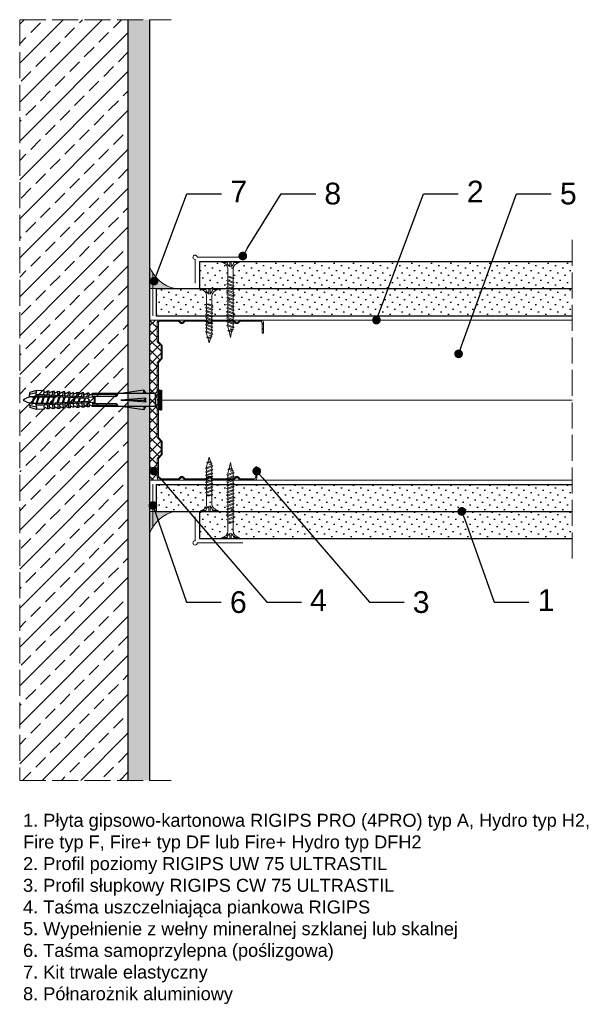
# Model space of a CAD drawing. Header units: millimetres. Extents: x 1535 to 2831, y 761 to 1215.
# Tile 2 of 3: x 2040 to 2297, y 761 to 1215. Entities that reach past the tile are written whole.
import ezdxf
from ezdxf import colors
from ezdxf.entities.mleader import LeaderData, LeaderLine
from ezdxf.math import Vec2, Vec3

# ---------------------------------------------------------------- set-up
doc = ezdxf.new("R2010")
doc.units = ezdxf.units.MM
doc.linetypes.add('ACAD_ISO02W100', pattern=[15, 12, -3])
for name, color, linetype, lineweight in [('_ISOVER WELNA', 7, 'BATTING', 9), ('_RIGIPS AKCESORIA', 7, 'Continuous', 18), ('_RIGIPS G-K', 7, 'Continuous', 25), ('_RIGIPS PROFIL', 7, 'Continuous', 18), ('KRESKOWANIE', 7, 'Continuous', 9), ('OPISY', 7, 'Continuous', 9), ('PRZERYWANA', 7, 'ACAD_ISO02W100', 9)]:
    doc.layers.add(name, color=color, linetype=linetype, lineweight=lineweight)
doc.styles.get("Standard").update_dxf_attribs({"font": 'arial.ttf'})
doc.linetypes.add('BATTING', pattern='A,0.00254,-2.54,[134,ltypeshp.shx,S=2.54,R=0,X=-2.54,Y=0],-5.08,[134,ltypeshp.shx,S=2.54,R=180,X=2.54,Y=0],-2.54', length=10.16254)
pattern_1 = [(225, (-199.842, -11.6), (1.122532, -3.367596), [0, -3.175])]
pattern_2 = [(225, (-199.842, 11.6), (1.122532, -3.367596), [0, -3.175])]

# ---------------------------------------------------------------- blocks, each defined once
blk = doc.blocks.new('CW 75 ULTRASTIL')
h = blk.add_hatch()
h.set_pattern_fill('ANSI31', color=256, scale=0.5, style=0)
h.paths.add_polyline_path([(106.07, 103.31, -0.414214), (106.87, 104.11), (115.19, 104.11, -0.198912), (115.55, 103.96), (116.25, 103.25, 0.198912), (116.61, 103.11), (117.19, 103.11, 0.198912), (117.55, 103.25), (118.25, 103.96, -0.198912), (118.61, 104.11), (127.89, 104.11, -0.198912), (128.25, 103.96), (128.95, 103.25, 0.198912), (129.31, 103.11), (129.89, 103.11, 0.198912), (130.25, 103.25), (130.95, 103.96, -0.198912), (131.31, 104.11), (140.59, 104.11, -0.198912), (140.95, 103.96), (141.65, 103.25, 0.198912), (142.01, 103.11), (142.59, 103.11, 0.198912), (142.95, 103.25), (143.65, 103.96, -0.198912), (144.01, 104.11), (153.17, 104.11, -0.414214), (153.97, 103.31), (153.97, 98.66), (154.52, 98.66), (154.52, 103.86, 0.414214), (153.72, 104.66), (144.01, 104.66, 0.198912), (143.65, 104.51), (142.95, 103.8, -0.198912), (142.59, 103.66), (142.01, 103.66, -0.198912), (141.65, 103.8), (140.95, 104.51, 0.198912), (140.59, 104.66), (131.31, 104.66, 0.198912), (130.95, 104.51), (130.25, 103.8, -0.198912), (129.89, 103.66), (129.31, 103.66, -0.198912), (128.95, 103.8), (128.25, 104.51, 0.198912), (127.89, 104.66), (118.61, 104.66, 0.198912), (118.25, 104.51), (117.55, 103.8, -0.198912), (117.19, 103.66), (116.61, 103.66, -0.198912), (116.25, 103.8), (115.55, 104.51, 0.198912), (115.19, 104.66), (106.32, 104.66, 0.414214), (105.52, 103.86), (105.52, 94.86, 0.198912), (105.67, 94.51), (107.17, 93, -0.198912), (107.32, 92.65), (107.32, 87.06, -0.198912), (107.17, 86.71), (105.67, 85.2, 0.198912), (105.52, 84.85), (105.52, 50.66, 0.198912), (105.67, 50.31), (107.17, 48.8, -0.198912), (107.32, 48.45), (107.32, 42.86, -0.198912), (107.17, 42.51), (105.67, 41, 0.198912), (105.52, 40.65), (105.52, 31.66, 0.414214), (106.32, 30.86), (115.19, 30.86, 0.198912), (115.55, 31), (116.25, 31.71, -0.198912), (116.61, 31.86), (117.19, 31.86, -0.198912), (117.55, 31.71), (118.25, 31, 0.198912), (118.61, 30.86), (127.89, 30.86, 0.198912), (128.25, 31), (128.95, 31.71, -0.198912), (129.31, 31.86), (129.89, 31.86, -0.198912), (130.25, 31.71), (130.95, 31, 0.198912), (131.31, 30.86), (140.59, 30.86, 0.198912), (140.95, 31), (141.65, 31.71, -0.198912), (142.01, 31.86), (142.59, 31.86, -0.198912), (142.95, 31.71), (143.65, 31, 0.198912), (144.01, 30.86), (150.72, 30.86, 0.414214), (151.52, 31.66), (151.52, 36.86), (150.97, 36.86), (150.97, 32.21, -0.414214), (150.17, 31.41), (144.01, 31.41, -0.198912), (143.65, 31.55), (142.95, 32.26, 0.198912), (142.59, 32.41), (142.01, 32.41, 0.198912), (141.65, 32.26), (140.95, 31.55, -0.198912), (140.59, 31.41), (131.31, 31.41, -0.198912), (130.95, 31.55), (130.25, 32.26, 0.198912), (129.89, 32.41), (129.31, 32.41, 0.198912), (128.95, 32.26), (128.25, 31.55, -0.198912), (127.89, 31.41), (118.61, 31.41, -0.198912), (118.25, 31.55), (117.55, 32.26, 0.198912), (117.19, 32.41), (116.61, 32.41, 0.198912), (116.25, 32.26), (115.55, 31.55, -0.198912), (115.19, 31.41), (106.87, 31.41, -0.414214), (106.07, 32.21), (106.07, 40.65, -0.198912), (106.22, 41), (107.72, 42.51, 0.198912), (107.87, 42.86), (107.87, 48.45, 0.198912), (107.72, 48.8), (106.22, 50.31, -0.198912), (106.07, 50.66), (106.07, 84.85, -0.198912), (106.22, 85.2), (107.72, 86.71, 0.198912), (107.87, 87.06), (107.87, 92.65, 0.198912), (107.72, 93), (106.22, 94.51, -0.198912), (106.07, 94.86)])
at = {"layer": '_RIGIPS PROFIL'}
for p, q in [((115.19, 104.66), (106.32, 104.66)), ((115.55, 104.51), (116.25, 103.8)), ((118.25, 104.51), (117.55, 103.8)), ((127.89, 104.66), (118.61, 104.66)), ((128.25, 104.51), (128.95, 103.8)), ((130.95, 104.51), (130.25, 103.8)), ((131.31, 104.66), (140.59, 104.66)), ((140.95, 104.51), (141.65, 103.8)), ((143.65, 104.51), (142.95, 103.8)), ((153.72, 104.66), (144.01, 104.66)), ((105.52, 103.86), (105.52, 94.86)), ((106.07, 103.31), (106.07, 94.86)), ((115.19, 104.11), (106.87, 104.11)), ((115.55, 103.96), (116.25, 103.25)), ((117.19, 103.66), (116.61, 103.66)), ((117.19, 103.11), (116.61, 103.11)), ((118.25, 103.96), (117.55, 103.25)), ((127.89, 104.11), (118.61, 104.11)), ((128.25, 103.96), (128.95, 103.25)), ((129.89, 103.66), (129.31, 103.66)), ((129.89, 103.11), (129.31, 103.11)), ((130.95, 103.96), (130.25, 103.25)), ((131.31, 104.11), (140.59, 104.11)), ((140.95, 103.96), (141.65, 103.25)), ((142.59, 103.66), (142.01, 103.66)), ((142.59, 103.11), (142.01, 103.11)), ((143.65, 103.96), (142.95, 103.25)), ((153.17, 104.11), (144.01, 104.11)), ((153.97, 98.66), (153.97, 103.31)), ((154.52, 98.66), (154.52, 103.86)), ((153.97, 98.66), (154.52, 98.66)), ((107.17, 93), (105.67, 94.51)), ((107.72, 93), (106.22, 94.51)), ((107.32, 92.65), (107.32, 87.06)), ((107.87, 92.65), (107.87, 87.06)), ((107.17, 86.71), (105.67, 85.2)), ((107.72, 86.71), (106.22, 85.2)), ((105.52, 84.85), (105.52, 50.66)), ((106.07, 84.85), (106.07, 50.66)), ((107.17, 48.8), (105.67, 50.31)), ((107.72, 48.8), (106.22, 50.31)), ((107.32, 42.86), (107.32, 48.45)), ((107.87, 42.86), (107.87, 48.45)), ((107.17, 42.51), (105.67, 41)), ((107.72, 42.51), (106.22, 41)), ((105.52, 31.66), (105.52, 40.65)), ((106.07, 32.21), (106.07, 40.65)), ((150.97, 36.86), (150.97, 32.21)), ((150.97, 36.86), (151.52, 36.86)), ((151.52, 36.86), (151.52, 31.66)), ((115.55, 31.55), (116.25, 32.26)), ((117.19, 32.41), (116.61, 32.41)), ((117.19, 31.86), (116.61, 31.86)), ((118.25, 31.55), (117.55, 32.26)), ((128.25, 31.55), (128.95, 32.26)), ((129.89, 32.41), (129.31, 32.41)), ((129.89, 31.86), (129.31, 31.86)), ((130.95, 31.55), (130.25, 32.26)), ((140.95, 31.55), (141.65, 32.26)), ((142.59, 32.41), (142.01, 32.41)), ((142.59, 31.86), (142.01, 31.86)), ((143.65, 31.55), (142.95, 32.26)), ((115.19, 30.86), (106.32, 30.86)), ((115.19, 31.41), (106.87, 31.41)), ((115.55, 31), (116.25, 31.71)), ((118.25, 31), (117.55, 31.71)), ((127.89, 31.41), (118.61, 31.41)), ((127.89, 30.86), (118.61, 30.86)), ((128.25, 31), (128.95, 31.71)), ((130.95, 31), (130.25, 31.71)), ((131.31, 31.41), (140.59, 31.41)), ((131.31, 30.86), (140.59, 30.86)), ((140.95, 31), (141.65, 31.71)), ((143.65, 31), (142.95, 31.71)), ((150.17, 31.41), (144.01, 31.41)), ((150.72, 30.86), (144.01, 30.86))]:
    blk.add_line(p, q, dxfattribs=at)
for centre, radius, start, end in [((106.32, 103.86), 0.8, 90, 180), ((115.19, 104.16), 0.5, 45, 90), ((118.61, 104.16), 0.5, 90, 135), ((127.89, 104.16), 0.5, 45, 90), ((131.31, 104.16), 0.5, 90, 135), ((140.59, 104.16), 0.5, 45, 90), ((144.01, 104.16), 0.5, 90, 135), ((153.72, 103.86), 0.8, 0, 90), ((106.87, 103.31), 0.8, 90, 180), ((115.19, 103.61), 0.5, 45, 90), ((116.61, 104.16), 0.5, 225, 270), ((116.61, 103.61), 0.5, 225, 270), ((117.19, 104.16), 0.5, 270, 315), ((117.19, 103.61), 0.5, 270, 315), ((118.61, 103.61), 0.5, 90, 135), ((127.89, 103.61), 0.5, 45, 90), ((129.31, 104.16), 0.5, 225, 270), ((129.31, 103.61), 0.5, 225, 270), ((129.89, 104.16), 0.5, 270, 315), ((129.89, 103.61), 0.5, 270, 315), ((131.31, 103.61), 0.5, 90, 135), ((140.59, 103.61), 0.5, 45, 90), ((142.01, 104.16), 0.5, 225, 270), ((142.01, 103.61), 0.5, 225, 270), ((142.59, 104.16), 0.5, 270, 315), ((142.59, 103.61), 0.5, 270, 315), ((144.01, 103.61), 0.5, 90, 135), ((153.17, 103.31), 0.8, 0, 90), ((106.02, 94.86), 0.5, 180, 225), ((106.57, 94.86), 0.5, 180, 225), ((106.82, 92.65), 0.5, 0, 45), ((107.37, 92.65), 0.5, 0, 45), ((106.82, 87.06), 0.5, 315, 0), ((107.37, 87.06), 0.5, 315, 0), ((106.02, 84.85), 0.5, 135, 180), ((106.57, 84.85), 0.5, 135, 180), ((106.02, 50.66), 0.5, 180, 225), ((106.57, 50.66), 0.5, 180, 225), ((106.82, 48.45), 0.5, 0, 45), ((107.37, 48.45), 0.5, 0, 45), ((106.02, 40.65), 0.5, 135, 180), ((106.57, 40.65), 0.5, 135, 180), ((106.82, 42.86), 0.5, 315, 0), ((107.37, 42.86), 0.5, 315, 0), ((106.87, 32.21), 0.8, 180, 270), ((116.61, 31.91), 0.5, 90, 135), ((116.61, 31.36), 0.5, 90, 135), ((117.19, 31.91), 0.5, 45, 90), ((117.19, 31.36), 0.5, 45, 90), ((129.31, 31.91), 0.5, 90, 135), ((129.31, 31.36), 0.5, 90, 135), ((129.89, 31.91), 0.5, 45, 90), ((129.89, 31.36), 0.5, 45, 90), ((142.01, 31.91), 0.5, 90, 135), ((142.01, 31.36), 0.5, 90, 135), ((142.59, 31.91), 0.5, 45, 90), ((142.59, 31.36), 0.5, 45, 90), ((150.17, 32.21), 0.8, 270, 0), ((106.32, 31.66), 0.8, 180, 270), ((115.19, 31.91), 0.5, 270, 315), ((115.19, 31.36), 0.5, 270, 315), ((118.61, 31.91), 0.5, 225, 270), ((118.61, 31.36), 0.5, 225, 270), ((127.89, 31.91), 0.5, 270, 315), ((127.89, 31.36), 0.5, 270, 315), ((131.31, 31.91), 0.5, 225, 270), ((131.31, 31.36), 0.5, 225, 270), ((140.59, 31.91), 0.5, 270, 315), ((140.59, 31.36), 0.5, 270, 315), ((144.01, 31.91), 0.5, 225, 270), ((144.01, 31.36), 0.5, 225, 270), ((150.72, 31.66), 0.8, 270, 0)]:
    blk.add_arc(centre, radius, start, end, dxfattribs=at)
blk = doc.blocks.new('kolek rozprezny komplet 60')
for p, q in [((390.66, 217.01), (390.76, 218.91)), ((393.75, 218.75), (390.71, 217.96)), ((393.81, 219.85), (390.76, 218.91)), ((393.68, 217.35), (393.81, 219.85)), ((397.41, 219.66), (393.81, 219.85)), ((397.31, 217.76), (397.41, 219.66)), ((399, 219.58), (397.82, 218.98)), ((398.9, 217.68), (399, 219.58)), ((399.8, 219.54), (399, 219.58)), ((399.7, 217.64), (399.8, 219.54)), ((401.4, 219.45), (400.22, 218.85)), ((401.3, 217.56), (401.4, 219.45)), ((402.2, 219.41), (401.4, 219.45)), ((402.1, 217.51), (402.2, 219.41)), ((403.8, 219.33), (402.61, 218.72)), ((403.7, 217.43), (403.8, 219.33)), ((404.6, 219.29), (403.8, 219.33)), ((404.5, 217.39), (404.6, 219.29)), ((406.19, 219.2), (405.01, 218.6)), ((406.09, 217.3), (406.19, 219.2)), ((406.99, 219.16), (406.19, 219.2)), ((406.89, 217.26), (406.99, 219.16)), ((408.59, 219.08), (407.41, 218.47)), ((408.49, 217.18), (408.59, 219.08)), ((409.39, 219.03), (408.59, 219.08)), ((409.29, 217.14), (409.39, 219.03)), ((410.99, 218.95), (409.8, 218.35)), ((410.89, 217.05), (410.99, 218.95)), ((412.59, 218.87), (411.4, 218.26)), ((412.49, 216.97), (412.59, 218.87)), ((413.38, 218.82), (412.59, 218.87)), ((413.28, 216.93), (413.38, 218.82)), ((414.98, 218.74), (413.8, 218.14)), ((414.88, 216.84), (414.98, 218.74)), ((415.78, 218.7), (414.98, 218.74)), ((415.68, 216.8), (415.78, 218.7)), ((417.38, 218.62), (416.2, 218.01)), ((417.28, 216.72), (417.38, 218.62)), ((418.18, 218.57), (417.38, 218.62)), ((418.08, 216.68), (418.18, 218.57)), ((419.78, 218.49), (418.59, 217.89)), ((419.68, 216.59), (419.78, 218.49)), ((448.67, 218.45), (419.77, 218.45)), ((443.47, 219.95), (432.8, 218.45)), ((443.47, 218.45), (443.47, 219.95)), ((443.47, 219.95), (444.34, 218.45)), ((450.17, 219.95), (448.67, 218.45)), ((448.67, 218.45), (448.67, 212.45)), ((450.17, 219.95), (450.17, 210.95)), ((450.67, 219.95), (450.17, 219.95)), ((450.67, 219.95), (450.67, 210.95)), ((450.67, 219.35), (451.17, 219.95)), ((451.17, 219.95), (451.67, 219.95)), ((451.17, 219.95), (451.17, 210.95)), ((451.67, 219.95), (451.67, 210.95)), ((393.15, 216.88), (390.66, 217.01)), ((393.15, 214.02), (390.66, 213.89)), ((390.66, 213.89), (390.76, 211.99)), ((391.67, 216.95), (392.67, 216.95)), ((392.67, 216.95), (391.67, 213.95)), ((391.67, 213.95), (391.71, 213.45)), ((391.71, 213.45), (392.07, 213.95)), ((392.67, 216.95), (392.07, 213.95)), ((393.07, 216.95), (392.07, 213.95)), ((392.07, 213.95), (393.67, 213.95)), ((392.67, 216.95), (393.04, 217.45)), ((393.07, 216.95), (393.04, 217.45)), ((393.07, 216.95), (394.67, 216.95)), ((394.67, 216.95), (393.67, 213.95)), ((393.67, 213.95), (393.7, 213.55)), ((417.38, 216.11), (393.68, 217.35)), ((417.38, 214.79), (393.68, 213.55)), ((393.68, 213.55), (393.81, 211.05)), ((420.47, 216.55), (393.71, 217.95)), ((420.47, 214.35), (393.71, 212.95)), ((393.78, 213.55), (394.07, 213.95)), ((394.67, 216.95), (394.07, 213.95)), ((395.07, 216.95), (394.07, 213.95)), ((394.07, 213.95), (396.07, 213.95)), ((394.67, 216.95), (394.92, 217.29)), ((395.07, 216.95), (395.05, 217.28)), ((395.07, 216.95), (397.07, 216.95)), ((397.07, 216.95), (396.07, 213.95)), ((396.07, 213.95), (396.09, 213.67)), ((396.28, 213.68), (396.47, 213.95)), ((397.07, 216.95), (396.47, 213.95)), ((397.47, 216.95), (396.47, 213.95)), ((396.47, 213.95), (398.47, 213.95)), ((397.07, 216.95), (397.23, 217.17)), ((397.47, 216.95), (397.46, 217.16)), ((397.47, 216.95), (399.47, 216.95)), ((397.67, 217.14), (397.71, 217.74)), ((397.67, 213.76), (397.71, 213.16)), ((398.47, 217.1), (398.5, 217.7)), ((399.47, 216.95), (398.47, 213.95)), ((398.47, 213.95), (398.48, 213.8)), ((398.47, 213.8), (398.5, 213.2)), ((398.77, 213.81), (398.87, 213.95)), ((399.47, 216.95), (398.87, 213.95)), ((399.87, 216.95), (398.87, 213.95)), ((398.87, 213.95), (400.87, 213.95)), ((399.47, 216.95), (399.55, 217.05)), ((399.87, 216.95), (399.87, 217.03)), ((399.87, 216.95), (401.38, 216.95)), ((400.07, 217.02), (400.1, 217.62)), ((400.07, 213.88), (400.1, 213.28)), ((400.87, 216.98), (400.9, 217.58)), ((401.87, 216.92), (400.87, 213.95)), ((400.87, 213.95), (400.88, 213.92)), ((400.87, 213.92), (400.9, 213.32)), ((401.87, 216.92), (401.27, 213.95)), ((402.26, 216.9), (401.27, 213.95)), ((401.27, 213.95), (401.38, 213.95)), ((401.27, 213.94), (401.27, 213.95)), ((402.47, 216.89), (402.5, 217.49)), ((402.47, 214.01), (402.5, 213.41)), ((403.27, 216.85), (403.3, 217.45)), ((403.27, 214.05), (403.3, 213.45)), ((404.22, 216.8), (403.31, 214.05)), ((404.24, 216.8), (403.7, 214.07)), ((404.62, 216.78), (403.72, 214.07)), ((404.86, 216.77), (404.9, 217.37)), ((404.86, 214.13), (404.9, 213.53)), ((405.66, 216.73), (405.69, 217.32)), ((405.66, 214.17), (405.69, 213.58)), ((406.58, 216.68), (405.75, 214.18)), ((406.09, 213.6), (406.19, 211.7)), ((406.62, 216.68), (406.12, 214.2)), ((406.98, 216.66), (406.16, 214.2)), ((406.89, 213.64), (406.99, 211.74)), ((407.26, 216.64), (407.29, 217.24)), ((407.26, 214.26), (407.29, 213.66)), ((408.06, 216.6), (408.09, 217.2)), ((408.06, 214.3), (408.09, 213.7)), ((408.94, 216.55), (408.19, 214.31)), ((408.49, 213.72), (408.59, 211.82)), ((408.99, 216.55), (408.55, 214.33)), ((409.34, 216.53), (408.6, 214.33)), ((409.29, 213.76), (409.39, 211.87)), ((409.66, 216.52), (409.69, 217.12)), ((409.66, 214.38), (409.69, 213.79)), ((410.46, 216.47), (410.49, 217.07)), ((410.46, 214.43), (410.49, 213.83)), ((411.3, 216.43), (410.64, 214.44)), ((410.89, 213.85), (410.99, 211.95)), ((411.37, 216.43), (410.98, 214.45)), ((411.69, 216.41), (411.04, 214.46)), ((412.05, 216.39), (412.09, 216.99)), ((412.05, 214.51), (412.09, 213.91)), ((412.49, 213.93), (412.59, 212.03)), ((412.85, 216.35), (412.89, 216.95)), ((412.85, 214.55), (412.89, 213.95)), ((413.66, 216.31), (413.08, 214.56)), ((413.28, 213.97), (413.38, 212.08)), ((413.75, 216.3), (413.4, 214.58)), ((414.05, 216.29), (413.49, 214.58)), ((414.45, 216.27), (414.48, 216.86)), ((414.45, 214.64), (414.48, 214.04)), ((414.88, 214.06), (414.98, 212.16)), ((415.25, 216.22), (415.28, 216.82)), ((415.25, 214.68), (415.28, 214.08)), ((416.02, 216.18), (415.52, 214.69)), ((415.68, 214.1), (415.78, 212.2)), ((416.12, 216.18), (415.83, 214.71)), ((416.41, 216.16), (415.93, 214.71)), ((417.28, 214.18), (417.38, 212.29)), ((418.22, 215.58), (418.01, 214.95)), ((418.08, 214.22), (418.18, 212.33)), ((419.68, 214.31), (419.78, 212.41)), ((430.17, 217.15), (419.71, 217.15)), ((430.17, 213.75), (419.71, 213.75)), ((431.37, 217.95), (419.75, 217.95)), ((420.47, 217.15), (420.47, 213.75)), ((420.67, 217.15), (420.67, 213.75)), ((420.87, 217.15), (420.87, 213.75)), ((444.34, 216.37), (432.8, 215.45)), ((432.8, 215.45), (443.47, 215.45)), ((444.34, 214.53), (432.8, 215.45)), ((444.34, 216.37), (443.47, 215.45)), ((444.34, 214.53), (443.47, 215.45)), ((444.34, 214.53), (444.34, 216.37)), ((448.67, 216.95), (448.67, 213.95)), ((393.75, 212.15), (390.71, 212.94)), ((393.81, 211.05), (390.76, 211.99)), ((397.41, 211.24), (393.81, 211.05)), ((397.31, 213.14), (397.41, 211.24)), ((399, 211.32), (397.82, 211.93)), ((398.9, 213.22), (399, 211.32)), ((399.8, 211.36), (399, 211.32)), ((399.7, 213.26), (399.8, 211.36)), ((401.4, 211.45), (400.22, 212.05)), ((401.3, 213.35), (401.4, 211.45)), ((402.2, 211.49), (401.4, 211.45)), ((402.1, 213.39), (402.2, 211.49)), ((403.8, 211.57), (402.61, 212.18)), ((403.7, 213.47), (403.8, 211.57)), ((404.6, 211.62), (403.8, 211.57)), ((404.5, 213.51), (404.6, 211.62)), ((406.19, 211.7), (405.01, 212.3)), ((406.99, 211.74), (406.19, 211.7)), ((408.59, 211.82), (407.41, 212.43)), ((409.39, 211.87), (408.59, 211.82)), ((410.99, 211.95), (409.8, 212.55)), ((412.59, 212.03), (411.4, 212.64)), ((413.38, 212.08), (412.59, 212.03)), ((414.98, 212.16), (413.8, 212.76)), ((415.78, 212.2), (414.98, 212.16)), ((417.38, 212.29), (416.2, 212.89)), ((418.18, 212.33), (417.38, 212.29)), ((419.78, 212.41), (418.59, 213.01)), ((431.37, 212.95), (419.75, 212.95)), ((448.67, 212.45), (419.77, 212.45)), ((443.47, 210.95), (432.8, 212.45)), ((443.47, 212.45), (443.47, 210.95)), ((443.47, 210.95), (444.34, 212.45)), ((450.17, 210.95), (448.67, 212.45)), ((450.67, 210.95), (450.17, 210.95)), ((450.67, 211.55), (451.17, 210.95)), ((451.17, 210.95), (451.67, 210.95))]:
    blk.add_line(p, q)
for centre, radius, start, end in [((397.68, 219.24), 0.3, 177, 297), ((400.08, 219.12), 0.3, 177, 297), ((402.48, 218.99), 0.3, 177, 297), ((404.87, 218.87), 0.3, 177, 297), ((407.27, 218.74), 0.3, 177, 297), ((409.67, 218.61), 0.3, 177, 297), ((411.27, 218.53), 0.3, 177, 297), ((413.66, 218.41), 0.3, 177, 297), ((416.06, 218.28), 0.3, 177, 297), ((418.46, 218.15), 0.3, 177, 297), ((430.17, 218.45), 1.3, 270, 0), ((393.41, 206.24), 10.85, 99.2038, 121.9083), ((393.41, 224.66), 10.85, 238.0917, 260.7962), ((393.65, 216.85), 0.5, 87, 177), ((393.65, 214.05), 0.5, 183, 273), ((417.55, 215.45), 0.682, 255.8604, 104.1386), ((422.67, 216.95), 1, 90, 168.463), ((422.67, 213.95), 1, 191.537, 270), ((430.17, 212.45), 1.3, 0, 90), ((397.68, 211.66), 0.3, 63, 183), ((400.08, 211.78), 0.3, 63, 183), ((402.48, 211.91), 0.3, 63, 183), ((404.87, 212.03), 0.3, 63, 183), ((407.27, 212.16), 0.3, 63, 183), ((409.67, 212.29), 0.3, 63, 183), ((411.27, 212.37), 0.3, 63, 183), ((413.66, 212.5), 0.3, 63, 183), ((416.06, 212.62), 0.3, 63, 183), ((418.46, 212.75), 0.3, 63, 183)]:
    blk.add_arc(centre, radius, start, end)
blk = doc.blocks.new('TN 25')
at = {"layer": '_RIGIPS AKCESORIA'}
for p, q in [((0, -0.84), (0, 7.16)), ((0, 7.16), (0.46, 7.16)), ((0.46, 4.78), (0, 4.78)), ((0.46, 7.16), (0.46, 4.78)), ((8.47, 4.46), (8.79, 5)), ((8.79, 5), (9.93, 2.01)), ((10.1, 4.46), (10.41, 5)), ((10.41, 5), (11.56, 2.01)), ((11.67, 4.46), (11.99, 5)), ((11.99, 5), (13.14, 2.01)), ((13.21, 4.46), (13.52, 5)), ((13.52, 5), (14.67, 2.01)), ((14.8, 4.46), (15.12, 5)), ((15.12, 5), (16.26, 2.01)), ((16.42, 4.46), (16.73, 5)), ((16.73, 5), (17.88, 2.01)), ((17.99, 4.46), (18.31, 5)), ((18.31, 5), (19.45, 2.01)), ((19.68, 4.46), (20, 5)), ((20, 5), (21.14, 2.01)), ((0, 3.5), (1.77, 3.5)), ((0, 2.83), (1.77, 2.83)), ((0.46, 1.64), (0, 1.64)), ((0.46, -0.84), (0.46, 1.64)), ((1.77, 3.5), (1.77, 4.2)), ((1.77, 2.83), (1.77, 2.18)), ((3.02, 4.46), (8.47, 4.46)), ((7.49, 2.01), (3.55, 2.01)), ((7.12, 4.46), (7.12, 3.18)), ((8.03, 2.01), (7.12, 4.46)), ((7.12, 3.18), (7.65, 1.53)), ((7.65, 1.53), (8.03, 2.01)), ((9.41, 2.01), (8.03, 2.01)), ((9.61, 1.51), (8.47, 4.46)), ((9, 4.46), (10.1, 4.46)), ((9.93, 2.01), (9.61, 1.51)), ((11.04, 2.01), (9.93, 2.01)), ((11.23, 1.51), (10.1, 4.46)), ((10.62, 4.46), (11.67, 4.46)), ((11.56, 2.01), (11.23, 1.51)), ((12.61, 2.01), (11.56, 2.01)), ((12.81, 1.51), (11.67, 4.46)), ((12.2, 4.46), (13.21, 4.46)), ((13.14, 2.01), (12.81, 1.51)), ((14.15, 2.01), (13.14, 2.01)), ((14.34, 1.51), (13.21, 4.46)), ((13.73, 4.46), (14.8, 4.46)), ((14.67, 2.01), (14.34, 1.51)), ((15.74, 2.01), (14.67, 2.01)), ((15.94, 1.51), (14.8, 4.46)), ((15.33, 4.46), (16.42, 4.46)), ((16.26, 2.01), (15.94, 1.51)), ((17.36, 2.01), (16.26, 2.01)), ((17.55, 1.51), (16.42, 4.46)), ((16.94, 4.46), (17.99, 4.46)), ((17.88, 2.01), (17.55, 1.51)), ((18.93, 2.01), (17.88, 2.01)), ((19.13, 1.51), (17.99, 4.46)), ((18.52, 4.46), (19.68, 4.46)), ((19.45, 2.01), (19.13, 1.51)), ((19.45, 2.01), (20.62, 2.01)), ((20.82, 1.51), (19.68, 4.46)), ((20.21, 4.46), (20.7, 4.46)), ((20.7, 4.46), (22.28, 3.98)), ((21.14, 2.01), (20.82, 1.51)), ((21.14, 2.01), (21.81, 2.12)), ((21.85, 1.83), (21.67, 3.28)), ((21.67, 3.28), (22.14, 2.4)), ((22.14, 2.4), (21.85, 1.83)), ((22.7, 2.36), (22.14, 2.4)), ((22.28, 3.98), (22.56, 4.37)), ((22.7, 2.36), (22.28, 3.98)), ((22.56, 4.37), (23.03, 2.71)), ((23.03, 2.71), (22.7, 2.36)), ((22.71, 3.85), (25, 3.24)), ((25, 3.24), (23.03, 2.71)), ((0, -0.84), (0.46, -0.84))]:
    blk.add_line(p, q, dxfattribs=at)
for centre, major_axis, ratio, start_param, end_param in [((3.09, 7.67), (0.17, 3.2), 0.826134, 1.773653, 3.180586), ((-0.04, 0.9), (0, 3.93), 0.848176, -0.720942, -0.151112), ((3.37, -1.57), (0.28, 3.57), 0.832181, 0.035984, 1.430787), ((-2.73, 15.91), (0, 14.76), 0.848176, 3.399396, 3.475072), ((0.59, 4.62), (0, 2.81), 0.848176, 3.475072, 3.862535), ((1.66, 3.18), (0, 0.895), 0.848176, -1.552777, -0.720942), ((1.66, 3.18), (0, 0.895), 0.848176, 3.862535, 4.730408)]:
    blk.add_ellipse(centre, major_axis=major_axis, ratio=ratio, start_param=start_param, end_param=end_param, dxfattribs=at)
blk = doc.blocks.new('TN 35')
at = {"layer": '_RIGIPS AKCESORIA'}
for p, q in [((0, -0.84), (0, 7.16)), ((0, 7.16), (0.46, 7.16)), ((0.46, 4.78), (0, 4.78)), ((0.46, 7.16), (0.46, 4.78)), ((8.47, 4.46), (8.79, 5)), ((8.79, 5), (9.93, 2.01)), ((10.1, 4.46), (10.41, 5)), ((10.41, 5), (11.56, 2.01)), ((11.67, 4.46), (11.99, 5)), ((11.99, 5), (13.14, 2.01)), ((13.21, 4.46), (13.52, 5)), ((13.52, 5), (14.67, 2.01)), ((14.8, 4.46), (15.12, 5)), ((15.12, 5), (16.26, 2.01)), ((16.42, 4.46), (16.73, 5)), ((16.73, 5), (17.88, 2.01)), ((17.99, 4.46), (18.31, 5)), ((18.31, 5), (19.45, 2.01)), ((19.57, 4.46), (19.88, 5)), ((19.88, 5), (21.03, 2.01)), ((21.14, 4.46), (21.46, 5)), ((21.46, 5), (22.6, 2.01)), ((22.72, 4.46), (23.03, 5)), ((23.03, 5), (24.18, 2.01)), ((24.29, 4.46), (24.61, 5)), ((24.61, 5), (25.75, 2.01)), ((25.87, 4.46), (26.18, 5)), ((26.18, 5), (27.33, 2.01)), ((27.44, 4.46), (27.76, 5)), ((27.76, 5), (28.9, 2.01)), ((29.13, 4.46), (29.45, 5)), ((29.45, 5), (30.59, 2.01)), ((0, 3.5), (1.77, 3.5)), ((0, 2.83), (1.77, 2.83)), ((0.46, 1.64), (0, 1.64)), ((0.46, -0.84), (0.46, 1.64)), ((1.77, 3.5), (1.77, 4.2)), ((1.77, 2.83), (1.77, 2.18)), ((3.02, 4.46), (8.47, 4.46)), ((7.49, 2.01), (3.55, 2.01)), ((7.12, 4.46), (7.12, 3.18)), ((8.03, 2.01), (7.12, 4.46)), ((7.12, 3.18), (7.65, 1.53)), ((7.65, 1.53), (8.03, 2.01)), ((9.41, 2.01), (8.03, 2.01)), ((9.61, 1.51), (8.47, 4.46)), ((9, 4.46), (10.1, 4.46)), ((9.93, 2.01), (9.61, 1.51)), ((11.04, 2.01), (9.93, 2.01)), ((11.23, 1.51), (10.1, 4.46)), ((10.62, 4.46), (11.67, 4.46)), ((11.56, 2.01), (11.23, 1.51)), ((12.61, 2.01), (11.56, 2.01)), ((12.81, 1.51), (11.67, 4.46)), ((12.2, 4.46), (13.21, 4.46)), ((13.14, 2.01), (12.81, 1.51)), ((14.15, 2.01), (13.14, 2.01)), ((14.34, 1.51), (13.21, 4.46)), ((13.73, 4.46), (14.8, 4.46)), ((14.67, 2.01), (14.34, 1.51)), ((15.74, 2.01), (14.67, 2.01)), ((15.94, 1.51), (14.8, 4.46)), ((15.33, 4.46), (16.42, 4.46)), ((16.26, 2.01), (15.94, 1.51)), ((17.36, 2.01), (16.26, 2.01)), ((17.55, 1.51), (16.42, 4.46)), ((16.94, 4.46), (17.99, 4.46)), ((17.88, 2.01), (17.55, 1.51)), ((18.93, 2.01), (17.84, 2.01)), ((19.13, 1.51), (17.99, 4.46)), ((18.52, 4.46), (19.57, 4.46)), ((19.45, 2.01), (19.13, 1.51)), ((20.51, 2.01), (19.41, 2.01)), ((20.7, 1.51), (19.57, 4.46)), ((20.09, 4.46), (21.14, 4.46)), ((21.03, 2.01), (20.7, 1.51)), ((22.08, 2.01), (20.99, 2.01)), ((22.28, 1.51), (21.14, 4.46)), ((21.67, 4.46), (22.72, 4.46)), ((22.6, 2.01), (22.28, 1.51)), ((23.66, 2.01), (22.56, 2.01)), ((23.85, 1.51), (22.72, 4.46)), ((23.24, 4.46), (24.29, 4.46)), ((24.18, 2.01), (23.85, 1.51)), ((25.23, 2.01), (24.14, 2.01)), ((25.43, 1.51), (24.29, 4.46)), ((24.81, 4.46), (25.87, 4.46)), ((25.75, 2.01), (25.43, 1.51)), ((26.81, 2.01), (25.71, 2.01)), ((27, 1.51), (25.87, 4.46)), ((26.39, 4.46), (27.44, 4.46)), ((27.33, 2.01), (27, 1.51)), ((28.38, 2.01), (27.33, 2.01)), ((28.58, 1.51), (27.44, 4.46)), ((27.96, 4.46), (29.13, 4.46)), ((28.9, 2.01), (28.58, 1.51)), ((28.9, 2.01), (30.07, 2.01)), ((30.27, 1.51), (29.13, 4.46)), ((29.65, 4.46), (30.15, 4.46)), ((30.15, 4.46), (31.73, 3.98)), ((30.59, 2.01), (30.27, 1.51)), ((30.59, 2.01), (31.26, 2.12)), ((31.3, 1.83), (31.12, 3.28)), ((31.12, 3.28), (31.59, 2.4)), ((31.59, 2.4), (31.3, 1.83)), ((32.15, 2.36), (31.59, 2.4)), ((31.73, 3.98), (32.01, 4.37)), ((32.15, 2.36), (31.73, 3.98)), ((32.01, 4.37), (32.48, 2.71)), ((32.48, 2.71), (32.15, 2.36)), ((32.16, 3.85), (35, 3.24)), ((35, 3.24), (32.48, 2.71)), ((0, -0.84), (0.46, -0.84))]:
    blk.add_line(p, q, dxfattribs=at)
for centre, major_axis, ratio, start_param, end_param in [((3.09, 7.67), (0.17, 3.2), 0.826134, 1.773653, 3.180586), ((-0.04, 0.9), (0, 3.93), 0.848176, -0.720942, -0.151112), ((3.37, -1.57), (0.28, 3.57), 0.832181, 0.035984, 1.430787), ((-2.73, 15.91), (0, 14.76), 0.848176, 3.399396, 3.475072), ((0.59, 4.62), (0, 2.81), 0.848176, 3.475072, 3.862535), ((1.66, 3.18), (0, 0.895), 0.848176, -1.552777, -0.720942), ((1.66, 3.18), (0, 0.895), 0.848176, 3.862535, 4.730408)]:
    blk.add_ellipse(centre, major_axis=major_axis, ratio=ratio, start_param=start_param, end_param=end_param, dxfattribs=at)
blk = doc.blocks.new('polnaroznik')
at = {"layer": '_RIGIPS AKCESORIA'}
for p, q in [((429.5, 44.15), (429.5, 55.15)), ((430.5, 56.15), (451.5, 56.15))]:
    blk.add_line(p, q, dxfattribs=at)
blk.add_arc((429.5, 56.15), 1, 0, 270, dxfattribs=at)
blk = doc.blocks.new('_Dot')
at = {"color": 0, "linetype": 'ByBlock', "lineweight": -2}
blk.add_line((-0.5, 0), (-1, 0), dxfattribs=at)
at = {"color": 0, "linetype": 'ByBlock', "const_width": 0.5}
blk.add_lwpolyline([(-0.25, 0, 1), (0.25, 0, 1)], format="xyb", close=True, dxfattribs=at)

msp = doc.modelspace()

# ---------------------------------------------------------------- hatches: boundary and pattern name
at = {"layer": '_RIGIPS AKCESORIA'}
h = msp.add_hatch(dxfattribs=at)
h.set_pattern_fill('ANSI37', color=256, style=0)
h.set_pattern_definition([(45, (155.158, 0), (-2.245064, 2.245064), []), (135, (155.158, 0), (-2.245064, -2.245064), [])])
h.paths.add_polyline_path([(2103.86, 1056.98, -0.198912), (2104.01, 1057.33), (2105.51, 1058.84, 0.198912), (2105.66, 1059.19), (2105.66, 1064.78, 0.198912), (2105.51, 1065.13), (2104.01, 1066.64, -0.198912), (2103.86, 1066.99), (2103.86, 1075.98, -0.414214), (2104.66, 1076.78), (2100.36, 1076.78), (2100.36, 1002.98), (2104.66, 1002.98, -0.414214), (2103.86, 1003.78), (2103.86, 1012.78, -0.198912), (2104.01, 1013.13), (2105.51, 1014.64, 0.198912), (2105.66, 1014.99), (2105.66, 1020.58, 0.198912), (2105.51, 1020.93), (2104.01, 1022.44, -0.198912), (2103.86, 1022.79)])
at = {"layer": '_RIGIPS G-K'}
h = msp.add_hatch(dxfattribs=at)
h.set_pattern_fill('DOTS', color=256, scale=2, angle=225, style=0)
h.set_pattern_definition(pattern_1)
h.paths.add_polyline_path([(2123.36, 1103.78), (2123.36, 1091.28), (2295.36, 1091.28), (2295.36, 1103.78)])
h = msp.add_hatch(dxfattribs=at)
h.set_pattern_fill('DOTS', color=256, scale=2, angle=225, style=0)
h.set_pattern_definition(pattern_1)
h.paths.add_polyline_path([(2295.36, 1091.28), (2103.36, 1091.28), (2103.36, 1078.78), (2295.36, 1078.78)])
h = msp.add_hatch(dxfattribs=at)
h.set_pattern_fill('DOTS', color=256, scale=2, angle=225, style=0)
h.set_pattern_definition(pattern_2)
h.paths.add_polyline_path([(2295.36, 1000.98), (2103.36, 1000.98), (2103.36, 988.48), (2295.36, 988.48)])
h = msp.add_hatch(dxfattribs=at)
h.set_pattern_fill('DOTS', color=256, scale=2, angle=225, style=0)
h.set_pattern_definition(pattern_2)
h.paths.add_polyline_path([(2123.36, 988.48), (2123.36, 975.98), (2295.36, 975.98), (2295.36, 988.48)])
at = {"layer": 'KRESKOWANIE'}
h = msp.add_hatch(dxfattribs=at)
h.set_pattern_fill('ANSI33', color=256, scale=2, angle=180, style=0)
h.set_pattern_definition([(225, (155.158, -384.568), (8.980256, -8.980256), []), (225, (146.178, -384.568), (8.980256, -8.980256), [6.35, -3.175])])
h.paths.add_polyline_path([(2090.36, 1215.38), (2040.36, 1215.38), (2040.36, 864.38), (2090.36, 864.38)])
h = msp.add_hatch(dxfattribs=at)
h.set_pattern_fill('AR-SAND', color=256, scale=0.1, style=0)
h.set_pattern_definition([(37.5, (-194.842, 9e-13), (-0.160003, 4.8941324), [0, -3.8608, 0, -4.318, 0, -4.1275]), (7.5, (-194.842, 9e-13), (4.495233, 7.168251), [0, -2.0828, 0, -3.4798, 0, -1.3335]), (327.5, (-197.9663, 9e-13), (7.909924, 0.014372), [0, -1.27, 0, -4.572, 0, -5.969]), (317.5, (-197.966, 9e-13), (7.635565, 2.229293), [0, -0.635, 0, -2.9972, 0, -3.429])])
h.paths.add_polyline_path([(2100.36, 1215.38), (2090.36, 1215.38), (2090.36, 864.38), (2100.36, 864.38)])
for points in [[(2100.36, 1101.4), (2100.36, 1091.28), (2103.36, 1091.28), (2112.08, 1091.28, -0.254525)], [(2100.36, 978.36), (2100.36, 988.48), (2103.36, 988.48), (2112.08, 988.48, 0.254525)]]:
    msp.add_hatch(color=256, dxfattribs=at).paths.add_polyline_path(points)

# ---------------------------------------------------------------- linework, layer by layer
for p, q in [((2090.36, 1215.38), (2090.36, 864.38)), ((2100.36, 1215.38), (2100.36, 864.38))]:
    msp.add_line(p, q)
at = {"layer": '_ISOVER WELNA', "ltscale": 3.6}
msp.add_line((2295.36, 1039.88), (2104.41, 1039.88), dxfattribs=at)
at = {"layer": '_RIGIPS AKCESORIA'}
for p, q in [((2101.86, 1078.68), (2101.86, 1098.41)), ((2101.86, 1001.08), (2101.86, 981.36))]:
    msp.add_line(p, q, dxfattribs=at)
at = {"layer": '_RIGIPS G-K'}
for p, q in [((2123.36, 1103.78), (2295.36, 1103.78)), ((2123.36, 1103.78), (2123.36, 1091.28)), ((2103.36, 1091.28), (2295.36, 1091.28)), ((2103.36, 1091.28), (2103.36, 1078.78)), ((2103.36, 1078.78), (2295.36, 1078.78)), ((2103.36, 1000.98), (2295.36, 1000.98)), ((2103.36, 1000.98), (2103.36, 988.48)), ((2103.36, 988.48), (2295.36, 988.48)), ((2123.36, 988.48), (2123.36, 975.98)), ((2123.36, 975.98), (2295.36, 975.98))]:
    msp.add_line(p, q, dxfattribs=at)
at = {"layer": '_RIGIPS PROFIL'}
for p, q in [((2100.36, 1076.78), (2295.36, 1076.78)), ((2100.36, 1002.98), (2295.36, 1002.98))]:
    msp.add_line(p, q, dxfattribs=at)
at = {"layer": 'KRESKOWANIE'}
for p, q in [((2103.36, 1091.28), (2100.36, 1091.28)), ((2103.36, 988.48), (2100.36, 988.48))]:
    msp.add_line(p, q, dxfattribs=at)
for centre, start, end in [((2115.52, 1107.11), 200.6337, 257.7536), ((2115.52, 972.66), 102.2464, 159.3663)]:
    msp.add_arc(centre, 16.2, start, end, dxfattribs=at)
at = {"layer": 'PRZERYWANA'}
for p, q in [((2040.36, 1215.38), (2110.36, 1215.38)), ((2040.36, 1215.38), (2040.36, 864.38)), ((2295.36, 1113.78), (2295.36, 965.98)), ((2040.36, 864.38), (2110.36, 864.38))]:
    msp.add_line(p, q, dxfattribs=at)

# ---------------------------------------------------------------- block references
msp.add_blockref('kolek rozprezny komplet 60', (1654.24, 824.43))
at = {"layer": '_RIGIPS AKCESORIA'}
msp.add_blockref('polnaroznik', (1691.86, 1049.63), dxfattribs=at)
at = {"layer": '_RIGIPS AKCESORIA', "xscale": -1}
for name, p, rotation in [('TN 35', (2140.88, 1103.78), 90), ('TN 25', (2131.11, 1091.28), 90), ('polnaroznik', (1691.86, 1030.13), 180)]:
    msp.add_blockref(name, p, dxfattribs=dict(at, rotation=rotation))
at = {"layer": '_RIGIPS AKCESORIA', "rotation": 90}
for name, p in [('TN 25', (2131.11, 988.48)), ('TN 35', (2140.88, 975.98))]:
    msp.add_blockref(name, p, dxfattribs=at)
at = {"layer": '_RIGIPS PROFIL'}
msp.add_blockref('CW 75 ULTRASTIL', (1998.34, 972.13), dxfattribs=at)

# ---------------------------------------------------------------- texts
at = {"insert": (2041.92, 848.96), "char_height": 6, "width": 261.939, "attachment_point": 1}
msp.add_mtext('1. Płyta gipsowo-kartonowa RIGIPS PRO (4PRO) typ A, Hydro typ H2, Fire typ F, Fire+ typ DF lub Fire+ Hydro typ DFH2\\P2. Profil poziomy RIGIPS UW 75 ULTRASTIL\\P3. Profil słupkowy RIGIPS CW 75 ULTRASTIL\\P4. Taśma uszczelniająca piankowa RIGIPS\\P5. Wypełnienie z wełny mineralnej szklanej lub skalnej\\P6. Taśma samoprzylepna (poślizgowa)\\P7. Kit trwale elastyczny\\P8. Półnarożnik aluminiowy', dxfattribs=at)

# ---------------------------------------------------------------- leaders
at = {"layer": 'OPISY'}
ml = msp.add_multileader_mtext('Standard', dxfattribs=at)
ml.set_content('7', color=256)
ml.set_leader_properties()
ml.set_arrow_properties(name='DOT')
ml.build(insert=Vec2(0, 0))
ctx = ml.context
ctx.base_point, ctx.char_height, ctx.landing_gap_size, ctx.plane_origin = Vec3(2133.59, 1135.07), 10, 4, Vec3(1941, 1278.73)
notes = []
notes.append((ctx, [(0, (1, 1, 0), (2117.59, 1135.07), (1, 0), 16, [(0, [(2102.4, 1094.73)], 0, [])])]))
ctx.mtext.insert, ctx.mtext.flow_direction = Vec3(2137.59, 1141.07), 5
ml = msp.add_multileader_mtext('Standard', dxfattribs=at)
ml.set_content('2', color=256)
ml.set_leader_properties()
ml.set_arrow_properties(name='DOT')
ml.build(insert=Vec2(0, 0))
ctx = ml.context
ctx.base_point, ctx.char_height, ctx.landing_gap_size, ctx.plane_origin = Vec3(2242.79, 1135.07), 10, 4, Vec3(2050.2, 1278.73)
notes.append((ctx, [(0, (1, 1, 0), (2226.79, 1135.07), (1, 0), 16, [(0, [(2205.08, 1076.78)], 0, [])])]))
ctx.mtext.insert, ctx.mtext.flow_direction = Vec3(2246.79, 1141.07), 5
ml = msp.add_multileader_mtext('Standard', dxfattribs=at)
ml.set_content('8', color=256)
ml.set_leader_properties()
ml.set_arrow_properties(name='DOT')
ml.build(insert=Vec2(0, 0))
ctx = ml.context
ctx.base_point, ctx.char_height, ctx.landing_gap_size, ctx.plane_origin = Vec3(2177.01, 1135.07), 10, 4, Vec3(1984.42, 1278.73)
notes.append((ctx, [(0, (1, 1, 0), (2161.01, 1135.07), (1, 0), 16, [(0, [(2143.36, 1106.33)], 0, [])])]))
ctx.mtext.insert, ctx.mtext.flow_direction = Vec3(2181.01, 1140.15), 5
ml = msp.add_multileader_mtext('Standard', dxfattribs=at)
ml.set_content('5', color=256)
ml.set_leader_properties()
ml.set_arrow_properties(name='DOT')
ml.build(insert=Vec2(0, 0))
ctx = ml.context
ctx.base_point, ctx.char_height, ctx.landing_gap_size, ctx.plane_origin = Vec3(2285.77, 1135.07), 10, 4, Vec3(2093.18, 1278.73)
notes.append((ctx, [(0, (1, 1, 0), (2269.77, 1135.07), (1, 0), 16, [(0, [(2242.98, 1061.19)], 0, [])])]))
ctx.mtext.insert, ctx.mtext.flow_direction = Vec3(2289.77, 1140.15), 5
ml = msp.add_multileader_mtext('Standard', dxfattribs=at)
ml.set_content('4', color=256)
ml.set_leader_properties()
ml.set_arrow_properties(name='DOT')
ml.build(insert=Vec2(0, 0))
ctx = ml.context
ctx.base_point, ctx.char_height, ctx.landing_gap_size, ctx.plane_origin = Vec3(2170.42, 946.55), 10, 4, Vec3(1947.18, 802.89)
notes.append((ctx, [(0, (1, 1, 0), (2154.42, 946.55), (1, 0), 16, [(0, [(2102.42, 1007.06)], 0, [])])]))
ctx.mtext.insert, ctx.mtext.flow_direction = Vec3(2174.42, 952.55), 5
ml = msp.add_multileader_mtext('Standard', dxfattribs=at)
ml.set_content('3', color=256)
ml.set_leader_properties()
ml.set_arrow_properties(name='DOT')
ml.build(insert=Vec2(0, 0))
ctx = ml.context
ctx.base_point, ctx.char_height, ctx.landing_gap_size, ctx.plane_origin = Vec3(2217.82, 946.55), 10, 4, Vec3(1994.58, 802.89)
notes.append((ctx, [(0, (1, 1, 0), (2201.82, 946.55), (1, 0), 16, [(0, [(2149.82, 1007.06)], 0, [])])]))
ctx.mtext.insert, ctx.mtext.flow_direction = Vec3(2221.82, 951.64), 5
ml = msp.add_multileader_mtext('Standard', dxfattribs=at)
ml.set_content('6', color=256)
ml.set_leader_properties()
ml.set_arrow_properties(name='DOT')
ml.build(insert=Vec2(0, 0))
ctx = ml.context
ctx.base_point, ctx.char_height, ctx.landing_gap_size, ctx.plane_origin = Vec3(2133.42, 946.55), 10, 4, Vec3(1940.83, 802.89)
notes.append((ctx, [(0, (1, 1, 0), (2117.42, 946.55), (1, 0), 16, [(0, [(2101.86, 991.22)], 0, [])])]))
ctx.mtext.insert, ctx.mtext.flow_direction = Vec3(2137.42, 951.64), 5
ml = msp.add_multileader_mtext('Standard', dxfattribs=at)
ml.set_content('1', color=256)
ml.set_leader_properties()
ml.set_arrow_properties(name='DOT')
ml.build(insert=Vec2(0, 0))
ctx = ml.context
ctx.base_point, ctx.char_height, ctx.landing_gap_size, ctx.plane_origin = Vec3(2275.47, 946.55), 10, 4, Vec3(2082.88, 802.89)
notes.append((ctx, [(0, (1, 1, 0), (2259.47, 946.55), (1, 0), 16, [(0, [(2244.45, 988.48)], 0, [])])]))
ctx.mtext.insert, ctx.mtext.flow_direction = Vec3(2279.47, 952.55), 5
for ctx, leaders in notes:
    for number, flags, end, landing, length, lines in leaders:
        leader = LeaderData()
        leader.index, (leader.has_last_leader_line, leader.has_dogleg_vector, leader.attachment_direction) = number, flags
        leader.last_leader_point, leader.dogleg_vector, leader.dogleg_length = Vec3(end), Vec3(landing), length
        for number, points, colour, breaks in lines:
            line = LeaderLine()
            line.index, line.vertices, line.color, line.breaks = number, Vec3.list(points), colors.encode_raw_color(colour), breaks
            leader.lines.append(line)
        ctx.leaders.append(leader)

doc.saveas('drawing.dxf')
